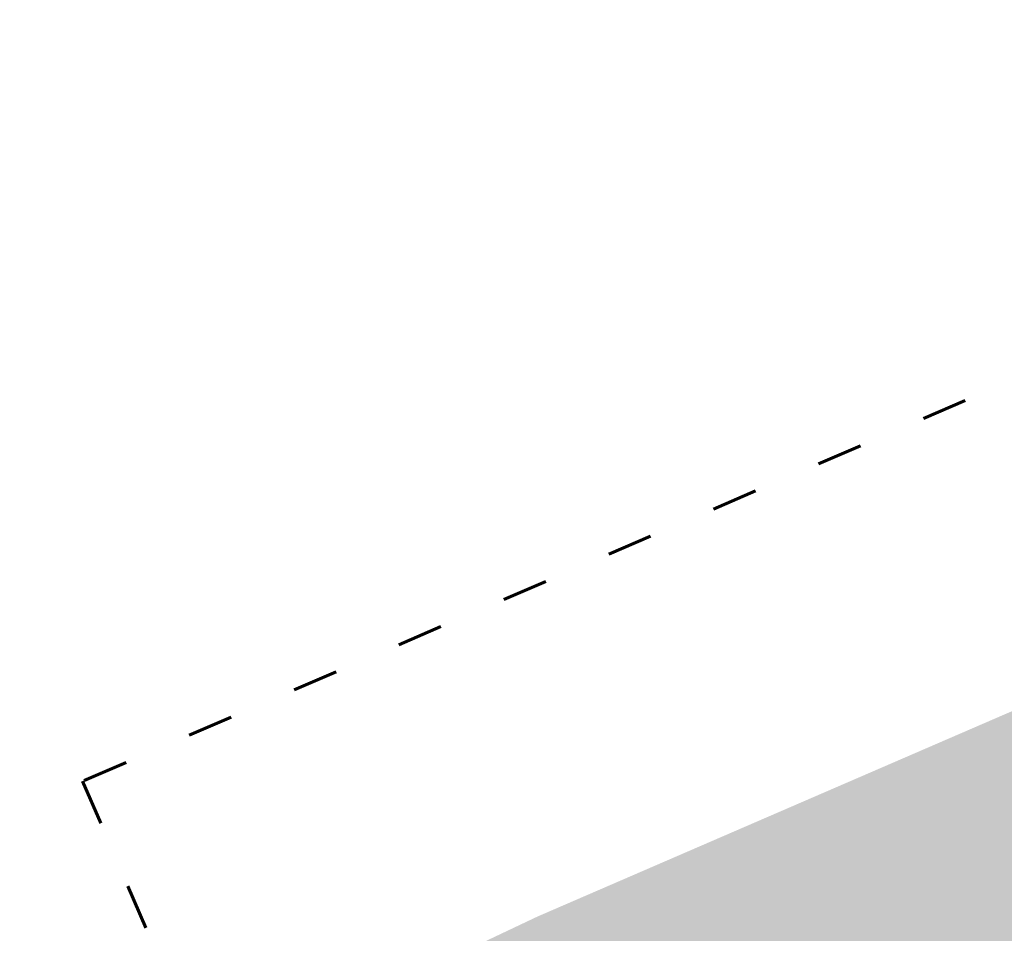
# Model space of a CAD drawing. Header units: millimetres. Extents: x 3267 to 3416, y 1494 to 1704.
# Tile 95 of 256: x 3303 to 3316, y 1641 to 1653. Entities that reach past the tile are written whole.
import ezdxf

# ---------------------------------------------------------------- set-up
doc = ezdxf.new("R2010")
doc.units = ezdxf.units.MM
doc.linetypes.add('ACAD_ISO03W100', pattern=[30, 12, -18])
doc.layers.get('0').update_dxf_attribs({"lineweight": 5})
doc.layers.add('1_trawa', color=94, linetype='Continuous', lineweight=13)
doc.layers.add('granica', color=1, linetype='ACAD_ISO03W100', lineweight=35)
picture_1 = doc.add_image_def('image1.jpg', size_in_pixel=(9921, 7015))

msp = doc.modelspace()

# ---------------------------------------------------------------- hatches: boundary and pattern name
at = {"layer": '1_trawa'}
h = msp.add_hatch(dxfattribs=at)
h.set_pattern_fill('GRASS', color=256, scale=0.02)
h.paths.add_polyline_path([(3334.497, 1628.965), (3339.098, 1619.421), (3348.995, 1624.356), (3346.994, 1628.712), (3349.386, 1629.974), (3347.151, 1634.488)])
h.paths.add_polyline_path([(3321.01, 1612.481), (3332.933, 1618.228), (3329.296, 1625.774), (3317.373, 1620.027)])
h.paths.add_polyline_path([(3364.397, 1640.392), (3362.98, 1643.703), (3354.904, 1640.145), (3358.828, 1631.238), (3364.459, 1633.718), (3363.207, 1636.606), (3362.064, 1639.353)])
h.paths.add_polyline_path([(3329.527, 1638.016), (3330.259, 1638.333), (3326.132, 1647.867), (3310.174, 1640.96), (3309.051, 1640.428), (3314.907, 1627.294), (3331.81, 1634.832), (3331.448, 1635.579), (3330.254, 1638.331), (3329.527, 1638.016), (3330.72, 1635.264), (3323.839, 1632.28), (3322.646, 1635.069)])
h.paths.add_polyline_path([(3333.917, 1643.372), (3332.3, 1647.101), (3342.873, 1651.686), (3346.666, 1648.736), (3348.123, 1645.172), (3343.077, 1642.984), (3341.04, 1642.08), (3340.217, 1643.924), (3338.841, 1643.327), (3338.045, 1645.162)])

# ---------------------------------------------------------------- linework, layer by layer
at = {"layer": 'granica', "lineweight": 60, "ltscale": 0.05}
msp.add_lwpolyline([(3343.796, 1659.882), (3332.318, 1654.866), (3304.198, 1642.737), (3319.167, 1608.053), (3348.823, 1622.348), (3382.78, 1638.397), (3368.235, 1670.404), (3343.796, 1659.882)], close=True, dxfattribs=at)

# ---------------------------------------------------------------- pictures from other files: only their frames are drawn
image = msp.add_image(picture_1, insert=(3267.046, 1704.245), size_in_units=(210.445, 148.803), rotation=-90, dxfattribs=dict(fade=42))
image.dxf.flags = 7

doc.saveas('drawing.dxf')
